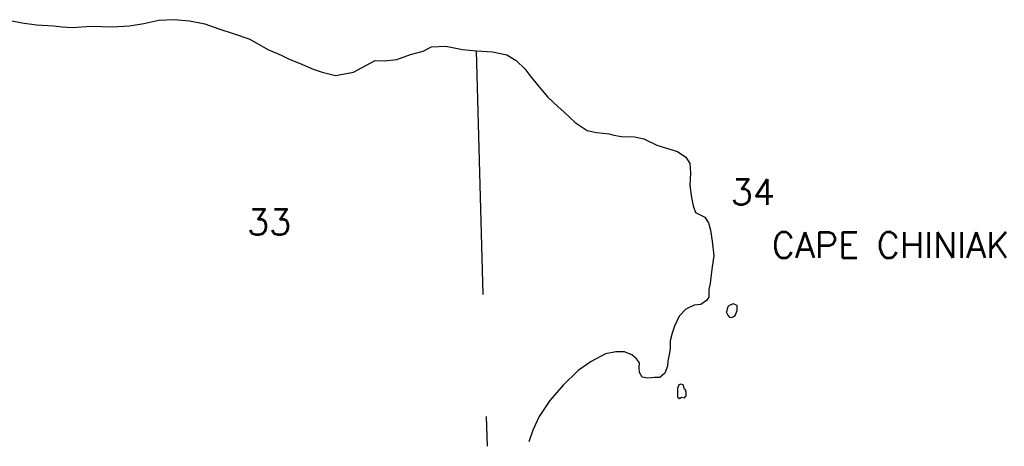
# Model space of a CAD drawing. Header units: feet. Extents: x 18803 to 104580, y -6601 to 116448.
# Tile 101 of 102: x 93157 to 103245, y 85274 to 89647. Entities that reach past the tile are written whole.
import ezdxf

# ---------------------------------------------------------------- set-up
doc = ezdxf.new("R2010")
doc.units = ezdxf.units.FT
doc.header["$LTSCALE"] = 100
doc.header["$MEASUREMENT"] = 0
doc.linetypes.add('DASHED', pattern=[0.75, 0.5, -0.25])
for name, color, linetype in [('ELRGOV-SECTION', 253, 'DASHED'), ('ET-SEC NUMBS', 253, 'Continuous'), ('ITTW', 253, 'Continuous'), ('SL-VICINITY MAP', 2, 'Continuous')]:
    doc.layers.add(name, color=color, linetype=linetype)
doc.styles.add('L2640', font='simplex.shx', dxfattribs={"height": 264})

msp = doc.modelspace()

# ---------------------------------------------------------------- linework, layer by layer
at = {"layer": 'ELRGOV-SECTION', "ltscale": 50}
msp.add_line((97832, 89328), (97946, 85274), dxfattribs=at)
at = {"layer": 'SL-VICINITY MAP'}
for points in [[(93059, 89639), (93181, 89614), (93329, 89593), (93504, 89583), (93591, 89574), (93694, 89566), (93890, 89579), (94102, 89572), (94281, 89584), (94430, 89609), (94583, 89641), (94736, 89647), (94895, 89636), (95053, 89605), (95197, 89552), (95345, 89505), (95514, 89448), (95700, 89342), (95837, 89282), (95911, 89247), (96054, 89187), (96165, 89139), (96255, 89108), (96393, 89074), (96578, 89109), (96800, 89227), (96895, 89225), (97022, 89237), (97160, 89291), (97292, 89323), (97376, 89370), (97524, 89376), (97694, 89342), (97836, 89328), (98000, 89317), (98149, 89286), (98244, 89229), (98334, 89138), (98382, 89073), (98477, 88963), (98567, 88853), (98673, 88752), (98732, 88701), (98848, 88594), (98970, 88511), (99065, 88489), (99198, 88478), (99245, 88462), (99324, 88450), (99457, 88446), (99552, 88424), (99684, 88360), (99817, 88320), (99896, 88294), (99981, 88237), (100023, 88172), (100029, 88076), (100024, 87948), (100040, 87824), (100056, 87739), (100082, 87670), (100177, 87623), (100214, 87564), (100236, 87489), (100252, 87378), (100268, 87227), (100252, 87115), (100237, 87003), (100232, 86944), (100216, 86882), (100216, 86803), (100195, 86770), (100136, 86729), (100068, 86719), (99983, 86681), (99915, 86608), (99867, 86506), (99841, 86433), (99820, 86354), (99820, 86272), (99810, 86216), (99799, 86147), (99794, 86095), (99768, 86025), (99715, 85979), (99662, 85978), (99593, 85973), (99535, 85982), (99508, 86031), (99503, 86077), (99508, 86130), (99476, 86172), (99429, 86211), (99354, 86242), (99265, 86241), (99159, 86220), (99011, 86142), (98879, 86052), (98726, 85902), (98588, 85742), (98478, 85580), (98414, 85438), (98373, 85318)], [(100449, 86727), (100422, 86714), (100412, 86704), (100407, 86678), (100401, 86664), (100396, 86651), (100401, 86638), (100412, 86619), (100428, 86596), (100449, 86593), (100470, 86606), (100486, 86616), (100507, 86666), (100507, 86686), (100507, 86718), (100491, 86725), (100470, 86734), (100449, 86727)], [(99953, 85903), (99932, 85910), (99911, 85903), (99895, 85866), (99895, 85781), (99916, 85765), (99937, 85778), (99969, 85772), (99985, 85792), (99985, 85802), (99985, 85828), (99979, 85851), (99969, 85861), (99953, 85903)]]:
    msp.add_lwpolyline(points, dxfattribs=at)

# ---------------------------------------------------------------- texts
at = {"layer": 'ET-SEC NUMBS', "style": 'L2640'}
for s, p in [('34', (100442, 87749)), ('33', (95486, 87440))]:
    msp.add_text(s, height=264, dxfattribs=at).set_placement(p)
at = {"layer": 'ITTW', "style": 'L2640'}
msp.add_text('CAPE CHINIAK', height=264, dxfattribs=at).set_placement((100862, 87204))

doc.saveas('drawing.dxf')
